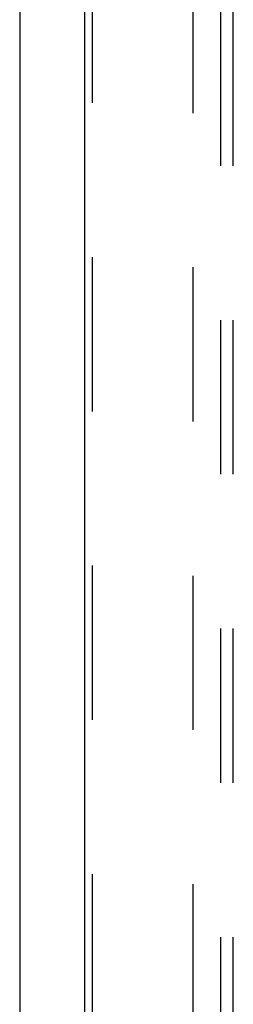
# Model space of a CAD drawing. Header units: inches. Extents: x 0 to 283, y 0 to 183.
# Tile 141 of 256: x 53.28 to 55.44, y 101.61 to 111.56. Entities that reach past the tile are written whole.
import ezdxf

# ---------------------------------------------------------------- set-up
doc = ezdxf.new("R2010")
doc.units = ezdxf.units.IN
doc.header["$LTSCALE"] = 15.583333
doc.header["$MEASUREMENT"] = 0
doc.linetypes.add('HIDDEN', pattern=[0.2, 0.1, -0.1])
doc.layers.get('0').update_dxf_attribs({"linetype": 'CONTINUOUS'})
for name, color, linetype in [('DEFAULT_2', 8, 'HIDDEN'), ('LEFTHAND_DOOR_ASSEMBLY', 7, 'CONTINUOUS'), ('SUBPANEL', 7, 'CONTINUOUS')]:
    doc.layers.add(name, color=color, linetype=linetype)

msp = doc.modelspace()

# ---------------------------------------------------------------- linework, layer by layer
at = {"color": 3, "linetype": 'Continuous'}
msp.add_line((53.2793, 131.3133), (53.2793, 53.176), dxfattribs=at)
at = {"layer": 'DEFAULT_2', "color": 8, "linetype": 'HIDDEN'}
msp.add_line((55.0293, 54.52), (55.0293, 123.624), dxfattribs=at)
at = {"layer": 'LEFTHAND_DOOR_ASSEMBLY', "color": 3, "linetype": 'Continuous'}
msp.add_line((53.9351, 124.747), (53.9351, 53.397), dxfattribs=at)
at = {"layer": 'LEFTHAND_DOOR_ASSEMBLY', "color": 8, "linetype": 'HIDDEN'}
msp.add_line((54.0101, 124.747), (54.0101, 53.397), dxfattribs=at)
at = {"layer": 'SUBPANEL', "color": 8, "linetype": 'HIDDEN'}
for p, q in [((55.3106, 57.1032), (55.3106, 121.0407)), ((55.4356, 57.1032), (55.4356, 121.0407))]:
    msp.add_line(p, q, dxfattribs=at)

doc.saveas('drawing.dxf')
